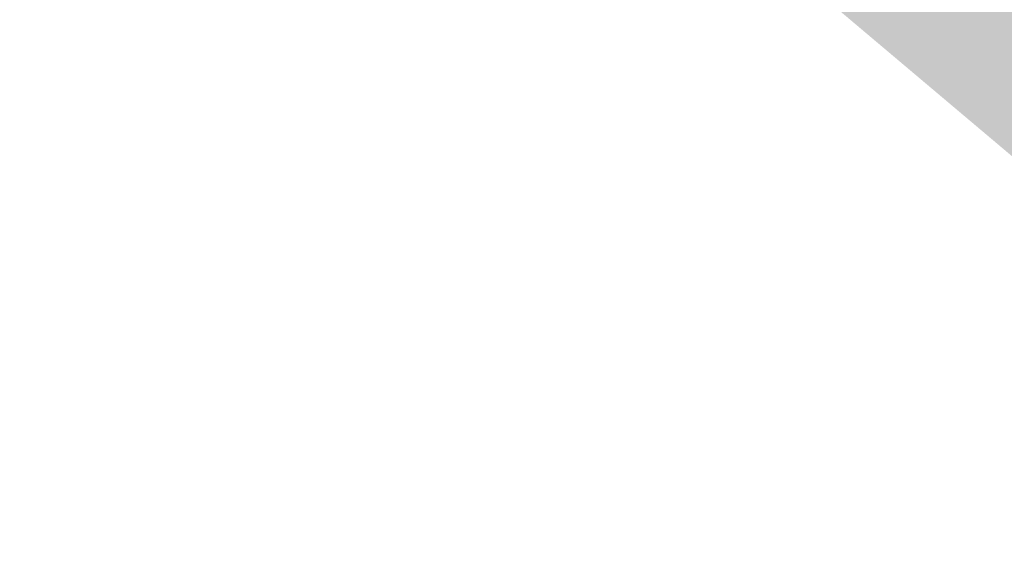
# Model space of a CAD drawing. Extents: x 306008 to 307050, y 9156110 to 9156581.
# Tile 3 of 256: x 306107.48 to 306109.46, y 9156367.29 to 9156368.34. Entities that reach past the tile are written whole.
import ezdxf

# ---------------------------------------------------------------- set-up
doc = ezdxf.new("R2010")
doc.units = 0
doc.layers.add('D32_JLN_PAGAR_HIJAU', color=7, linetype='Continuous')

msp = doc.modelspace()

# ---------------------------------------------------------------- hatches: boundary and pattern name
at = {"layer": 'D32_JLN_PAGAR_HIJAU', "true_color": 0x78aa60}
h = msp.add_hatch(color=7, dxfattribs=at)
h.dxf.hatch_style = 1
h.paths.add_polyline_path([(306112.3694, 9156365.7231), (306112.0702, 9156365.9024), (306111.7919, 9156366.1127), (306108.135, 9156369.1977), (306107.9334, 9156369.3829), (306107.7481, 9156369.5843), (306107.5804, 9156369.8007), (306104.0723, 9156374.743), (306103.9366, 9156374.9505), (306103.8172, 9156375.1677), (306086.0128, 9156410.6861), (306085.9204, 9156410.8873), (306071.8442, 9156444.5052), (306071.8046, 9156444.6044), (306062.1135, 9156470.069), (306062.0506, 9156470.25), (306055.68, 9156490.5088), (306055.6204, 9156490.7239), (306047.8909, 9156522.8704), (306034.623, 9156559.9878), (306034.5096, 9156560.382), (306032.0667, 9156571.4617), (306032.1148, 9156571.3859), (306032.1455, 9156571.3343), (306032.2572, 9156571.1295), (306032.2882, 9156571.0669), (306032.3578, 9156570.9159), (306032.4386, 9156570.7272), (306032.4388, 9156570.7268), (306032.4499, 9156570.7022), (306032.45, 9156570.7019), (306032.5584, 9156570.4725), (306032.6588, 9156570.1892), (306032.7402, 9156569.9169), (306032.7402, 9156569.9166), (306032.7464, 9156569.8971), (306032.7465, 9156569.8965), (306032.7553, 9156569.8714), (306032.7554, 9156569.8711), (306032.9098, 9156569.4467), (306032.9099, 9156569.4465), (306032.9168, 9156569.4281), (306032.917, 9156569.4277), (306032.9241, 9156569.4101), (306032.9242, 9156569.4098), (306033.0864, 9156569.0219), (306033.1597, 9156568.8267), (306034.9979, 9156560.4896), (306035.0938, 9156560.1561), (306048.3707, 9156523.0134), (306056.1065, 9156490.8408), (306056.1569, 9156490.6587), (306062.5276, 9156470.4), (306062.5808, 9156470.2468), (306072.2719, 9156444.7823), (306072.3054, 9156444.6983), (306086.3816, 9156411.0804), (306086.4598, 9156410.9102), (306104.2642, 9156375.3918), (306104.3652, 9156375.208), (306104.4801, 9156375.0324), (306107.9881, 9156370.0901), (306108.13, 9156369.907), (306108.2868, 9156369.7365), (306108.4574, 9156369.5799), (306112.1143, 9156366.4949), (306112.3498, 9156366.3169), (306112.603, 9156366.1652), (306112.871, 9156366.0416), (306120.4746, 9156363.0166), (306120.8557, 9156363.9744), (306120.2898, 9156362.552), (306112.6861, 9156365.577)])

doc.saveas('drawing.dxf')
